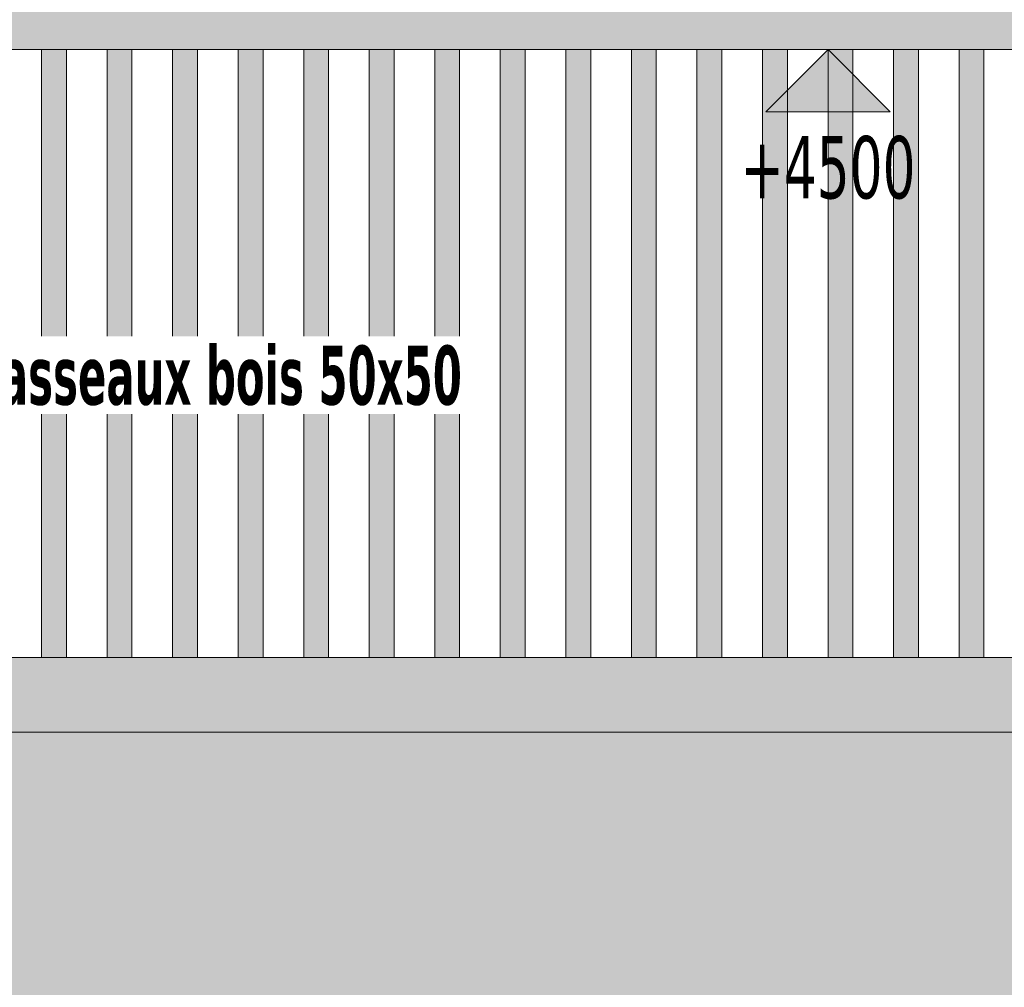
# Model space of a CAD drawing. Header units: millimetres. Extents: x 1567 to 2756, y -116 to 725.
# Tile 35 of 256: x 1825 to 1864, y 200 to 239. Entities that reach past the tile are written whole.
import ezdxf

# ---------------------------------------------------------------- set-up
doc = ezdxf.new("R2010")
doc.units = ezdxf.units.MM
doc.layers.add('Ech.1_50', color=7, linetype='Continuous')
doc.styles.add('tahoma-', font='txt', dxfattribs={"height": 1})
doc.styles.add('tahoma-b', font='txt', dxfattribs={"height": 1})
doc.styles.add('tahoma-z-r', font='txt', dxfattribs={"width": 0.704918})
doc.dimstyles.new('ISO-25', dxfattribs={"dimtxt": 2.5, "dimasz": 2.5, "dimexe": 1.25, "dimexo": 0.625, "dimtad": 1, "dimtxsty": 'Standard', "dimcen": 2.5, "dimadec": 0, "dimazin": 0, "dimtfac": 1, "dimtmove": 0, "dimatfit": 3, "dimfxl": 1, "dimarcsym": 0})

# ---------------------------------------------------------------- blocks, each defined once
blk = doc.blocks.new('cw-dimension-symbol2')
at = {"color": 0, "linetype": 'Continuous', "lineweight": -2}
for p, q in [((-1, 0), (1, 0)), ((-0.5, -0.5), (0.5, 0.5))]:
    blk.add_line(p, q, dxfattribs=at)
blk = doc.blocks.new('*D71')
at = {"layer": 'Defpoints', "color": 0}
for p in [(1876.89, 287.019), (1877.375, 285.079), (1604.375, 216.829)]:
    blk.add_point(p, dxfattribs=at)
at = {"layer": 'Ech.1_50', "color": 0, "linetype": 'Continuous', "lineweight": -2}
for p, q in [((1877.375, 285.079), (1876.745, 287.601)), ((1604.472, 218.915), (1876.308, 286.873)), ((1604.375, 216.829), (1603.745, 219.351))]:
    blk.add_line(p, q, dxfattribs=at)
at = {"layer": 'Ech.1_50', "color": 0, "lineweight": -2, "xscale": 0.6000000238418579, "yscale": 0.6000000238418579, "zscale": 0.6000000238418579}
for p, rotation in [((1876.89, 287.019), 14.0362434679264), ((1603.89, 218.769), 194.0362434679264)]:
    blk.add_blockref('cw-dimension-symbol2', p, dxfattribs=dict(at, rotation=rotation))
at = {"layer": 'Ech.1_50', "color": 7, "linetype": 'Continuous', "lineweight": 5, "insert": (1739.844, 255.077), "char_height": 2.5, "attachment_point": 5, "rotation": 14.0362, "style": 'tahoma-z-r'}
blk.add_mtext('14070', dxfattribs=at)
blk = doc.blocks.new('cw-dimension-symbol16')
at = {"linetype": 'Continuous', "lineweight": -2}
blk.add_hatch(color=0, dxfattribs=at).paths.add_polyline_path([(0, 0), (-1, -1), (1, -1)])
at = {"color": 0, "linetype": 'Continuous', "lineweight": -2}
for p, q in [((0, 0), (-1, -1)), ((1, -1), (0, 0)), ((-1, -1), (1, -1))]:
    blk.add_line(p, q, dxfattribs=at)
blk = doc.blocks.new('*D74')
at = {"layer": 'Defpoints', "color": 0}
blk.add_point((1857.012, 238.016), dxfattribs=at)
blk.add_point((1857.012, 238.016), dxfattribs=at)
blk.add_point((1857.012, 238.016), dxfattribs=at)
at = {"layer": 'Ech.1_50', "color": 0, "linetype": 'Continuous', "lineweight": -2}
blk.add_line((1857.012, 238.016), (1857.012, 238.016), dxfattribs=at)
at = {"layer": 'Ech.1_50', "color": 7, "linetype": 'Continuous', "lineweight": 5, "insert": (1857.012, 233.266), "char_height": 2.5, "attachment_point": 5, "style": 'tahoma-z-r'}
blk.add_mtext('+4500', dxfattribs=at)

msp = doc.modelspace()

# ---------------------------------------------------------------- hatches: boundary and pattern name
at = {"layer": 'Ech.1_50', "linetype": 'Continuous', "lineweight": 5, "true_color": 0xd4c4b3, "transparency": 33554687}
msp.add_hatch(color=9, dxfattribs=at).paths.add_polyline_path([(1879.078, 240.416), (1798.778, 240.416), (1798.778, 238.016), (1879.078, 238.016), (1879.078, 240.416)])
at = {"layer": 'Ech.1_50', "linetype": 'Continuous', "lineweight": 5, "true_color": 0xeaddd7, "transparency": 33554687}
for points in [[(1825.412, 213.602), (1826.412, 213.602), (1826.412, 238.016), (1825.412, 238.016), (1825.412, 213.602)], [(1828.045, 213.602), (1829.045, 213.602), (1829.045, 238.016), (1828.045, 238.016), (1828.045, 213.602)], [(1831.678, 238.016), (1830.678, 238.016), (1830.678, 213.602), (1831.678, 213.602), (1831.678, 238.016)], [(1833.312, 213.602), (1834.312, 213.602), (1834.312, 238.016), (1833.312, 238.016), (1833.312, 213.602)], [(1835.945, 213.602), (1836.945, 213.602), (1836.945, 238.016), (1835.945, 238.016), (1835.945, 213.602)], [(1838.578, 213.602), (1839.578, 213.602), (1839.578, 238.016), (1838.578, 238.016), (1838.578, 213.602)], [(1841.212, 213.602), (1842.212, 213.602), (1842.212, 238.016), (1841.212, 238.016), (1841.212, 213.602)], [(1843.845, 213.602), (1844.845, 213.602), (1844.845, 238.016), (1843.845, 238.016), (1843.845, 213.602)], [(1846.478, 213.602), (1847.478, 213.602), (1847.478, 238.016), (1846.478, 238.016), (1846.478, 213.602)], [(1849.112, 213.602), (1850.112, 213.602), (1850.112, 238.016), (1849.112, 238.016), (1849.112, 213.602)], [(1851.745, 213.602), (1852.745, 213.602), (1852.745, 238.016), (1851.745, 238.016), (1851.745, 213.602)], [(1855.378, 238.016), (1854.378, 238.016), (1854.378, 213.602), (1855.378, 213.602), (1855.378, 238.016)], [(1857.012, 213.602), (1858.012, 213.602), (1858.012, 238.016), (1857.012, 238.016), (1857.012, 213.602)], [(1859.645, 213.602), (1860.645, 213.602), (1860.645, 238.016), (1859.645, 238.016), (1859.645, 213.602)], [(1862.278, 213.602), (1863.278, 213.602), (1863.278, 238.016), (1862.278, 238.016), (1862.278, 213.602)]]:
    msp.add_hatch(color=254, dxfattribs=at).paths.add_polyline_path(points)
at = {"layer": 'Ech.1_50', "linetype": 'Continuous', "lineweight": 5, "true_color": 0xf3f3f3, "transparency": 33554687}
msp.add_hatch(color=7, dxfattribs=at).paths.add_polyline_path([(1799.078, 210.602), (1879.078, 210.602), (1879.078, 213.602), (1799.078, 213.602), (1799.078, 210.602)])
at = {"layer": 'Ech.1_50', "linetype": 'Continuous', "lineweight": 5, "true_color": 0xfdfdfd, "transparency": 33554687}
msp.add_hatch(color=7, dxfattribs=at).paths.add_polyline_path([(1879.078, 210.602), (1799.078, 210.602), (1799.078, 210.416), (1799.168, 210.326), (1799.168, 208.106), (1799.078, 208.016), (1799.078, 148.016), (1879.078, 148.016), (1879.078, 210.602)])

# ---------------------------------------------------------------- linework, layer by layer
at = {"layer": 'Ech.1_50', "color": 7, "linetype": 'Continuous', "lineweight": 5}
for points in [[(1879.078, 240.416), (1798.778, 240.416), (1798.778, 238.016), (1879.078, 238.016), (1879.078, 240.416)], [(1825.412, 213.602), (1826.412, 213.602), (1826.412, 238.016), (1825.412, 238.016), (1825.412, 213.602)], [(1828.045, 213.602), (1829.045, 213.602), (1829.045, 238.016), (1828.045, 238.016), (1828.045, 213.602)], [(1831.678, 238.016), (1830.678, 238.016), (1830.678, 213.602), (1831.678, 213.602), (1831.678, 238.016)], [(1833.312, 213.602), (1834.312, 213.602), (1834.312, 238.016), (1833.312, 238.016), (1833.312, 213.602)], [(1835.945, 213.602), (1836.945, 213.602), (1836.945, 238.016), (1835.945, 238.016), (1835.945, 213.602)], [(1838.578, 213.602), (1839.578, 213.602), (1839.578, 238.016), (1838.578, 238.016), (1838.578, 213.602)], [(1841.212, 213.602), (1842.212, 213.602), (1842.212, 238.016), (1841.212, 238.016), (1841.212, 213.602)], [(1843.845, 213.602), (1844.845, 213.602), (1844.845, 238.016), (1843.845, 238.016), (1843.845, 213.602)], [(1846.478, 213.602), (1847.478, 213.602), (1847.478, 238.016), (1846.478, 238.016), (1846.478, 213.602)], [(1849.112, 213.602), (1850.112, 213.602), (1850.112, 238.016), (1849.112, 238.016), (1849.112, 213.602)], [(1851.745, 213.602), (1852.745, 213.602), (1852.745, 238.016), (1851.745, 238.016), (1851.745, 213.602)], [(1855.378, 238.016), (1854.378, 238.016), (1854.378, 213.602), (1855.378, 213.602), (1855.378, 238.016)], [(1857.012, 213.602), (1858.012, 213.602), (1858.012, 238.016), (1857.012, 238.016), (1857.012, 213.602)], [(1859.645, 213.602), (1860.645, 213.602), (1860.645, 238.016), (1859.645, 238.016), (1859.645, 213.602)], [(1862.278, 213.602), (1863.278, 213.602), (1863.278, 238.016), (1862.278, 238.016), (1862.278, 213.602)], [(1799.078, 210.602), (1879.078, 210.602), (1879.078, 213.602), (1799.078, 213.602), (1799.078, 210.602)], [(1879.078, 210.602), (1799.078, 210.602), (1799.078, 210.416), (1799.168, 210.326), (1799.168, 208.106), (1799.078, 208.016), (1799.078, 148.016), (1879.078, 148.016), (1879.078, 210.602)]]:
    msp.add_lwpolyline(points, close=True, dxfattribs=at)

# ---------------------------------------------------------------- block references
at = {"layer": 'Ech.1_50', "color": 7, "lineweight": 5, "xscale": 2.5, "yscale": 2.5, "zscale": 2.5}
msp.add_blockref('cw-dimension-symbol16', (1857.012, 238.016), dxfattribs=at)

# ---------------------------------------------------------------- dimensions: what is measured, and where the dimension line sits
at = {"layer": 'Ech.1_50', "color": 7, "linetype": 'Continuous', "lineweight": 5}
dim = msp.add_linear_dim(base=(1876.89, 287.019), p1=(1604.375, 216.829), p2=(1877.375, 285.079), angle=14.0362, text='14070', dimstyle='ISO-25', override={"dimtxt": 2.5, "dimasz": 0.6, "dimexe": 0.6, "dimexo": 0, "dimgap": 0, "dimdec": 0, "dimlfac": 1, "dimtxsty": 'tahoma-z-r', "dimblk": 'cw-dimension-symbol2', "dimclrt": 7, "dimtmove": 2}, dxfattribs=at)
dim.commit()
dim.dimension.update_dxf_attribs({"geometry": '*D71', "text_midpoint": (1739.844, 255.077), "dimtype": 161, "text_rotation": 14.0362})
dim = msp.add_ordinate_dim(feature_location=(1857.012, 238.016), offset=(0, 0), dtype=0, origin=(1857.012, 238.016), text='+4500', dimstyle='ISO-25', override={"dimtxt": 2.5, "dimasz": 0.3, "dimexe": 0.6, "dimexo": 0, "dimgap": 0, "dimdec": 0, "dimlfac": 1, "dimtxsty": 'tahoma-z-r', "dimblk": 'cw-dimension-symbol16', "dimclrt": 7, "dimtmove": 2}, dxfattribs=at)
dim.commit()
dim.dimension.update_dxf_attribs({"geometry": '*D74', "text_midpoint": (1857.012, 233.266)})

# ---------------------------------------------------------------- next in the draw order: texts
at = {"layer": 'Ech.1_50', "color": 7, "linetype": 'Continuous', "insert": (1861.137, 249.922), "char_height": 2.5, "attachment_point": 1, "rotation": 330.2062, "style": 'tahoma-', "bg_fill": 3, "box_fill_scale": 1.15, "bg_fill_color": 256, "bg_fill_true_color": 13158600, "bg_fill_transparency": 33554687}
msp.add_mtext('\\A1;\\fTahoma|b0|i0;\\W0.600000;\\H2.362500;Lien 50x120', dxfattribs=at)
at = {"layer": 'Ech.1_50', "color": 7, "linetype": 'Continuous', "insert": (1822.593, 226.128), "char_height": 2.5, "attachment_point": 1, "style": 'tahoma-b', "bg_fill": 3, "box_fill_scale": 1.15, "bg_fill_color": 256, "bg_fill_true_color": 13158600, "bg_fill_transparency": 33554687}
msp.add_mtext('\\A1;\\fTahoma|b1|i0;\\W0.600000;\\H2.375300;Tasseaux bois 50x50', dxfattribs=at)

doc.saveas('drawing.dxf')
